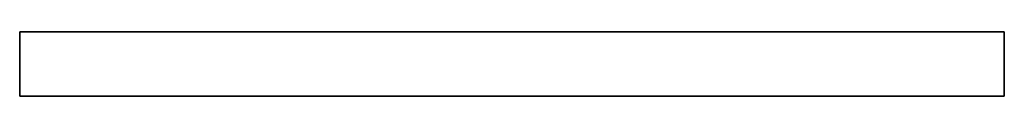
# Model space of a CAD drawing. Header units: millimetres. Extents: x 0 to 1800, y 0 to 118.
import ezdxf

# ---------------------------------------------------------------- set-up
doc = ezdxf.new("R2010")
doc.units = ezdxf.units.MM
doc.header["$LTSCALE"] = 10
doc.layers.add('--Decke1_BESCH_sich_laufhor_hilf', color=1, linetype='Continuous')
doc.layers.add('--Decke1_BESCH_sich_laufhor_hilf_wnz', color=1, linetype='Continuous')

msp = doc.modelspace()

# ---------------------------------------------------------------- linework, layer by layer
at = {"layer": '--Decke1_BESCH_sich_laufhor_hilf_wnz'}
msp.add_polyline3d([(0, 118, 0), (0, 118, 0), (0, 118, 0), (0, 118, 0), (0, 118, 0), (0, 118, 0), (0, 118, 24), (0, 0, 24), (0, 0, 0), (0, 0, 24), (1800, 0, 24), (1800, 0, 0), (1800, 0, 24), (1800, 118, 24), (1800, 118, 0), (1800, 118, 24), (0, 118, 24), (0, 118, 0), (0, 0, 0), (1800, 0, 0), (1800, 118, 0), (0, 118, 0)], dxfattribs=at)

# ---------------------------------------------------------------- meshes
at = {"layer": '--Decke1_BESCH_sich_laufhor_hilf'}
mesh = msp.add_polymesh((6, 3), dxfattribs=at)
for k, corner in enumerate([(1800, 118), (1800, 118, 24), (1800, 118, 24), (0, 118), (0, 118, 24), (0, 118, 24), (0, 0), (0, 0, 24), (0, 118, 24), (1800, 0), (1800, 0, 24), (1800, 118, 24), (1800, 0), (1800, 0), (1800, 118), (0, 0), (0, 0), (0, 118)]):
    mesh.set_mesh_vertex(divmod(k, 3), corner)

doc.saveas('drawing.dxf')
